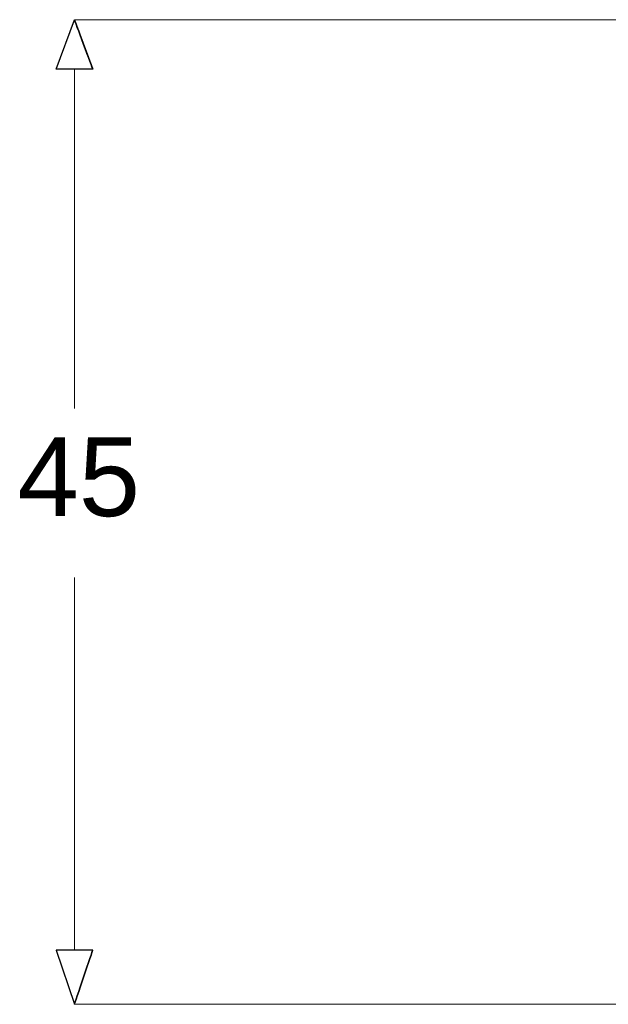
# Model space of a CAD drawing. Header units: millimetres. Extents: x -2387 to -560, y -1844 to 666.
# Tile 13 of 33: x -1470 to -1201, y 216 to 666. Entities that reach past the tile are written whole.
import ezdxf

# ---------------------------------------------------------------- set-up
doc = ezdxf.new("R2010")
doc.units = ezdxf.units.MM
doc.header["$MEASUREMENT"] = 0
doc.layers.add('Capa 1', color=7, linetype='Continuous')

msp = doc.modelspace()

# ---------------------------------------------------------------- linework, layer by layer
at = {"layer": 'Capa 1', "color": 1}
for points, knots in [([(-1444.6118, 665.6325), (-1444.6118, 665.6325), (-1452.9451, 643.1205), (-1452.9451, 643.1205), (-1452.9451, 643.1205), (-1452.9451, 643.1205), (-1436.2785, 643.1205), (-1436.2785, 643.1205), (-1436.2785, 643.1205), (-1436.2785, 643.1205), (-1444.6118, 665.6325), (-1444.6118, 665.6325)], [0, 0, 0, 0, 0.25, 0.25, 0.25, 0.25000001, 0.5, 0.5, 0.5, 0.50000001, 1, 1, 1, 1]), ([(-1436.2785, 643.1205), (-1436.2785, 643.1205), (-1444.6118, 665.6325), (-1444.6118, 665.6325), (-1444.6118, 665.6325), (-1444.6118, 665.6325), (-1436.2785, 643.1205), (-1436.2785, 643.1205)], [0, 0, 0, 0, 0.33333333, 0.33333333, 0.33333333, 0.33333334, 1, 1, 1, 1]), ([(-1444.6118, 216.4085), (-1444.6118, 216.4085), (-1452.9451, 241.1133), (-1452.9451, 241.1133), (-1452.9451, 241.1133), (-1452.9451, 241.1133), (-1436.2785, 241.1133), (-1436.2785, 241.1133), (-1436.2785, 241.1133), (-1436.2785, 241.1133), (-1444.6118, 216.4085), (-1444.6118, 216.4085)], [0, 0, 0, 0, 0.25, 0.25, 0.25, 0.25000001, 0.5, 0.5, 0.5, 0.50000001, 1, 1, 1, 1]), ([(-1436.2785, 241.1133), (-1436.2785, 241.1133), (-1444.6118, 216.4085), (-1444.6118, 216.4085), (-1444.6118, 216.4085), (-1444.6118, 216.4085), (-1436.2785, 241.1133), (-1436.2785, 241.1133)], [0, 0, 0, 0, 0.33333333, 0.33333333, 0.33333333, 0.33333334, 1, 1, 1, 1])]:
    msp.add_open_spline(points, degree=3, knots=knots, dxfattribs=at)
at = {"layer": 'Capa 1', "color": 1, "lineweight": 9}
for points in [[(-1444.6118, 665.6325), (-1444.6118, 665.6325), (-1452.9451, 643.1205), (-1452.9451, 643.1205), (-1452.9451, 643.1205), (-1452.9451, 643.1205), (-1436.2785, 643.1205), (-1436.2785, 643.1205)], [(-1444.6118, 216.4085), (-1444.6118, 216.4085), (-1452.9451, 241.1133), (-1452.9451, 241.1133), (-1452.9451, 241.1133), (-1452.9451, 241.1133), (-1436.2785, 241.1133), (-1436.2785, 241.1133)]]:
    msp.add_open_spline(points, degree=3, knots=[0, 0, 0, 0, 0.33333333, 0.33333333, 0.33333333, 0.33333334, 1, 1, 1, 1], dxfattribs=at)
at = {"layer": 'Capa 1', "color": 1, "lineweight": 0}
for points in [[(-1030.1559, 665.6325), (-1030.1559, 665.6325), (-1444.6118, 665.6325), (-1444.6118, 665.6325)], [(-1444.6118, 643.1205), (-1444.6118, 643.1205), (-1444.6118, 488.2418), (-1444.6118, 488.2418)], [(-1444.6118, 241.1133), (-1444.6118, 241.1133), (-1444.6118, 411.0773), (-1444.6118, 411.0773)], [(-1030.1559, 216.3592), (-1030.1559, 216.3592), (-1444.6118, 216.3592), (-1444.6118, 216.3592)]]:
    msp.add_open_spline(points, degree=3, dxfattribs=at)
at = {"layer": 'Capa 1', "color": 1, "lineweight": 9}
for points in [[(-1436.2785, 643.1205), (-1436.2785, 643.1205), (-1444.6118, 665.6325), (-1444.6118, 665.6325)], [(-1436.2785, 241.1133), (-1436.2785, 241.1133), (-1444.6118, 216.4085), (-1444.6118, 216.4085)]]:
    msp.add_open_spline(points, degree=3, dxfattribs=at)
at = {"layer": 'Capa 1', "lineweight": 9}
msp.add_open_spline([(-1444.7118, 216.4085), (-1444.7118, 216.4358), (-1444.667, 216.4579), (-1444.6118, 216.4579), (-1444.6118, 216.4579), (-1444.5566, 216.4579), (-1444.5118, 216.4358), (-1444.5118, 216.4085), (-1444.5118, 216.4085), (-1444.5118, 216.3812), (-1444.5566, 216.3592), (-1444.6118, 216.3592), (-1444.6118, 216.3592), (-1444.667, 216.3592), (-1444.7118, 216.3812), (-1444.7118, 216.4085)], degree=3, knots=[0, 0, 0, 0, 0.2, 0.2, 0.2, 0.20000001, 0.4, 0.4, 0.4, 0.40000001, 0.6, 0.6, 0.6, 0.60000001, 1, 1, 1, 1], dxfattribs=at)

# ---------------------------------------------------------------- texts
at = {"layer": 'Capa 1', "color": 1, "insert": (-1470.5845, 475.1144), "char_height": 36, "width": 80.9523, "attachment_point": 1}
msp.add_mtext('\\fArial|b0|i0|p34;45', dxfattribs=at)

doc.saveas('drawing.dxf')
